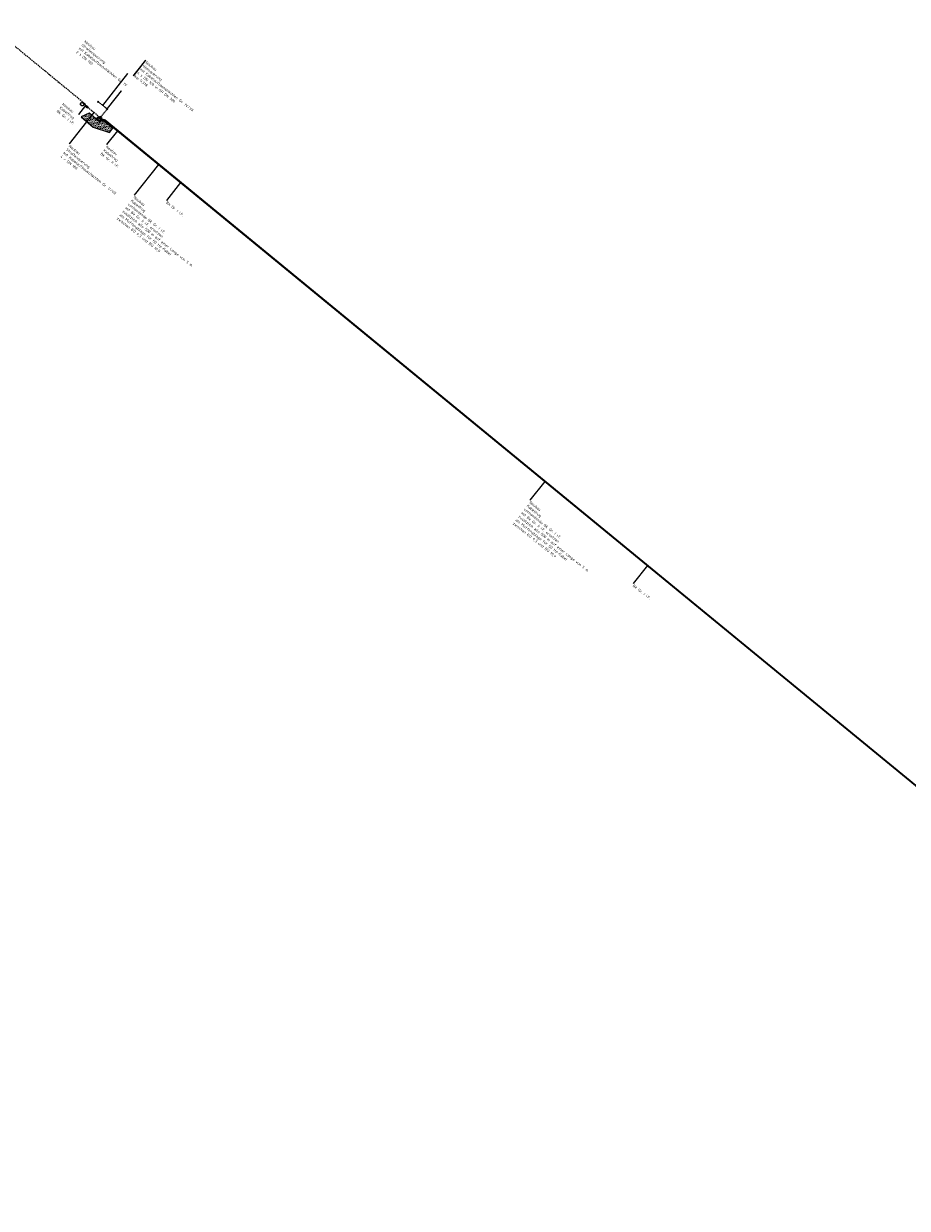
# Model space of a CAD drawing. Header units: metres. Extents: x 3425266 to 3446567, y 5432533 to 5452217.
# Tile 80 of 82: x 3443280 to 3444101, y 5436165 to 5437267. Entities that reach past the tile are written whole.
import ezdxf
from ezdxf import colors
from ezdxf.entities.mleader import LeaderData, LeaderLine
from ezdxf.math import Vec2, Vec3

# ---------------------------------------------------------------- set-up
doc = ezdxf.new("R2010")
doc.units = ezdxf.units.M
doc.header["$MEASUREMENT"] = 0
doc.linetypes.add('DASHED', pattern=[0.75, 0.5, -0.25])
doc.layers.get('0').update_dxf_attribs({"true_color": 0x939393})
doc.layers.add('B_KTB_Text', color=7, linetype='Continuous', lineweight=18, true_color=0x939393)
for name, color, linetype, lineweight in [('N_BE-Flächen', 10, 'Continuous', 25), ('N_BÜ_KTB', 10, 'Continuous', 25), ('N_BÜ_KTB Text', 10, 'Continuous', 18), ('N_BÜ_KTB Verrohrung', 10, 'DASHED', 25), ('N_KTB', 10, 'Continuous', 25), ('N_KTB Verrohrung', 10, 'DASHED', 25), ('N_KTB_Text', 10, 'Continuous', 18), ('N_Nutzung Kabeltrog', 20, 'DASHED', 25), ('R_BÜ', 40, 'Continuous', 18)]:
    doc.layers.add(name, color=color, linetype=linetype, lineweight=lineweight)
doc.styles.add('Isocpeur', font='isocpeur.ttf')

# ---------------------------------------------------------------- blocks, each defined once
blk = doc.blocks.new('_None')
blk = doc.blocks.new('Schalthaus')
at = {"layer": 'N_BÜ_KTB'}
for p, q in [((1.4, 1.7), (-0.2, 1.4)), ((-0.2, 1.4), (0.2, -1.4)), ((-0.1, 1.3), (-0.2, 1.2)), ((-0.2, 1.2), (0.3, -1.2)), ((1.3, 1.6), (-0.1, 1.3)), ((-0.1, 0.8), (0.1, -0.8)), ((1.3, 1.6), (1.4, 1.5)), ((1.8, -1.1), (1.4, 1.7)), ((1.8, -1), (1.4, 1.5)), ((0.2, -1.4), (1.8, -1.1)), ((0.2, -1.4), (0.7, -1.3)), ((0.3, -1.2), (0.4, -1.3)), ((0.4, -1.3), (1.7, -1.1)), ((0.7, -2.2), (0.5, -1.3)), ((1.8, -2), (0.7, -2.2)), ((1.3, -1.2), (1.1, -1.8)), ((1.8, -1), (1.7, -1.1)), ((1.7, -1.1), (1.8, -2))]:
    blk.add_line(p, q, dxfattribs=at)
blk.add_arc((1.7, -1.1), 0.963, 192.3616, 230.5033, dxfattribs=at)

msp = doc.modelspace()

# ---------------------------------------------------------------- linework, layer by layer
at = {"layer": 'N_BÜ_KTB', "flags": 128}
for points in [[(3443348.848, 5437194.947), (3443348.227, 5437194.164), (3443349.011, 5437193.543), (3443349.632, 5437194.326), (3443348.848, 5437194.947)], [(3443357.273, 5437188.273), (3443356.652, 5437187.49), (3443357.435, 5437186.869), (3443358.056, 5437187.652), (3443357.273, 5437188.273)]]:
    msp.add_lwpolyline(points, dxfattribs=at)
at = {"layer": 'N_BÜ_KTB Verrohrung', "flags": 128}
for points in [[(3443349.322, 5437193.935), (3443356.962, 5437187.881)], [(3443351.286, 5437180.045), (3443357.044, 5437187.179)]]:
    msp.add_lwpolyline(points, dxfattribs=at)

# ---------------------------------------------------------------- leaders
at = {"layer": 'B_KTB_Text'}
ml = msp.add_multileader_mtext('Standard', dxfattribs=at)
ml.set_content('Bk Gr. I i.F.', color=256, style='Isocpeur')
ml.set_leader_properties()
ml.set_arrow_properties(name='NONE')
ml.build(insert=Vec2(0, 0))
ml.multileader.update_dxf_attribs({"has_text_frame": 1, "text_left_attachment_type": 0, "text_right_attachment_type": 0, "dogleg_length": 0, "arrow_head_size": 0.18})
ctx = ml.context
ctx.base_point, ctx.char_height, ctx.arrow_head_size, ctx.landing_gap_size, ctx.plane_origin, ctx.plane_x_axis, ctx.plane_y_axis = Vec3(3443412.462, 5437102.565), 2.5, 0.18, 1, Vec3(3443366.191, 5437025.248), Vec3(0.78389163, -0.62089766), Vec3(0.62089766, 0.78389163)
ctx.left_attachment, ctx.right_attachment = 0, 0
notes = []
notes.append((ctx, [(1, (1, 1, 0), (3443412.462, 5437102.565), (0.78389163, -0.62089766), 0, [(0, [(3443425.608, 5437119.162)], 0, [])])]))
ctx.mtext.insert, ctx.mtext.text_direction, ctx.mtext.rotation, ctx.mtext.flow_direction = Vec3(3443413.246, 5437101.944), Vec3(0.78389163, -0.62089766), 5.61329799, 5
ctx.mtext.has_bg_fill, ctx.mtext.bg_color, ctx.mtext.bg_scale_factor, ctx.mtext.bg_transparency, ctx.mtext.use_window_bg_color = 1, -1027028792, 1.5, 0, 1
ml = msp.add_multileader_mtext('Standard', dxfattribs=at)
ml.set_content('Bk Gr. I i.F.', color=256, style='Isocpeur')
ml.set_leader_properties()
ml.set_arrow_properties(name='NONE')
ml.build(insert=Vec2(0, 0))
ml.multileader.update_dxf_attribs({"has_text_frame": 1, "text_left_attachment_type": 0, "text_right_attachment_type": 0, "dogleg_length": 0, "arrow_head_size": 0.18})
ctx = ml.context
ctx.base_point, ctx.char_height, ctx.arrow_head_size, ctx.landing_gap_size, ctx.plane_origin, ctx.plane_x_axis, ctx.plane_y_axis = Vec3(3443846.641, 5436746.336), 2.5, 0.18, 1, Vec3(3443800.37, 5436669.019), Vec3(0.78389163, -0.62089766), Vec3(0.62089766, 0.78389163)
ctx.left_attachment, ctx.right_attachment = 0, 0
notes.append((ctx, [(1, (1, 1, 0), (3443846.641, 5436746.336), (0.78389163, -0.62089766), 0, [(0, [(3443859.805, 5436762.956)], 0, [])])]))
ctx.mtext.insert, ctx.mtext.text_direction, ctx.mtext.rotation, ctx.mtext.flow_direction = Vec3(3443847.425, 5436745.715), Vec3(0.78389163, -0.62089766), 5.61329799, 5
ctx.mtext.has_bg_fill, ctx.mtext.bg_color, ctx.mtext.bg_scale_factor, ctx.mtext.bg_transparency, ctx.mtext.use_window_bg_color = 1, -1027028792, 1.5, 0, 1
at = {"layer": 'N_KTB_Text'}
ml = msp.add_multileader_mtext('Standard', dxfattribs=at)
ml.set_content('Neubau\\PKabeltrog\\Pvorhandende Bk Gr. I i.F.\\Pmit Bk Gr. II i.F. ersetzen\\P\\pxsm1;zusätzlich alle 500 m auf einer Länge von 5 m\\Pals Muffenablage für 50 Hz-Kabel\\Pzwischen BÜ 9,3 und BÜ 10,9', color=256, style='Isocpeur')
ml.set_leader_properties()
ml.set_arrow_properties(name='NONE')
ml.build(insert=Vec2(0, 0))
ml.multileader.update_dxf_attribs({"has_text_frame": 1, "text_left_attachment_type": 0, "text_right_attachment_type": 0, "dogleg_length": 0, "arrow_head_size": 0.18})
ctx = ml.context
ctx.base_point, ctx.char_height, ctx.arrow_head_size, ctx.landing_gap_size, ctx.plane_origin, ctx.plane_x_axis, ctx.plane_y_axis = Vec3(3443750.516, 5436823.749), 2.5, 0.18, 1, Vec3(3443695.422, 5436735.293), Vec3(0.78389163, -0.62089766), Vec3(0.62089766, 0.78389163)
ctx.left_attachment, ctx.right_attachment = 0, 0
notes.append((ctx, [(1, (1, 1, 0), (3443750.516, 5436823.749), (0.78389163, -0.62089766), 0, [(0, [(3443764.374, 5436841.245)], 0, [])])]))
ctx.mtext.insert, ctx.mtext.text_direction, ctx.mtext.rotation, ctx.mtext.flow_direction = Vec3(3443751.3, 5436823.129), Vec3(0.78389163, -0.62089766), 5.61329799, 5
ctx.mtext.has_bg_fill, ctx.mtext.bg_color, ctx.mtext.bg_scale_factor, ctx.mtext.bg_transparency, ctx.mtext.use_window_bg_color = 1, -1027028792, 1.5, 0, 1
for ctx, leaders in notes:
    for number, flags, end, landing, length, lines in leaders:
        leader = LeaderData()
        leader.index, (leader.has_last_leader_line, leader.has_dogleg_vector, leader.attachment_direction) = number, flags
        leader.last_leader_point, leader.dogleg_vector, leader.dogleg_length = Vec3(end), Vec3(landing), length
        for number, points, colour, breaks in lines:
            line = LeaderLine()
            line.index, line.vertices, line.color, line.breaks = number, Vec3.list(points), colors.encode_raw_color(colour), breaks
            leader.lines.append(line)
        ctx.leaders.append(leader)

# ---------------------------------------------------------------- next in the draw order: leaders
ml = msp.add_multileader_mtext('Standard', dxfattribs=at)
ml.set_content('Neubau\\PStraßenquerung\\Pmit Kabelaufbauschächten Gr. V/VII\\P4 x DN 100', color=256, style='Isocpeur')
ml.set_leader_properties()
ml.set_arrow_properties(name='NONE')
ml.build(insert=Vec2(0, 0))
ml.multileader.update_dxf_attribs({"has_text_frame": 1, "text_left_attachment_type": 0, "text_right_attachment_type": 0, "dogleg_length": 0, "arrow_head_size": 0.18})
ctx = ml.context
ctx.base_point, ctx.char_height, ctx.arrow_head_size, ctx.landing_gap_size, ctx.plane_origin, ctx.plane_x_axis, ctx.plane_y_axis = Vec3(3443321.996, 5437155.215), 2.5, 0.18, 1, Vec3(3443256.334, 5437118.205), Vec3(0.78389163, -0.62089766), Vec3(0.62089766, 0.78389163)
ctx.left_attachment, ctx.right_attachment = 0, 0
notes = []
notes.append((ctx, [(1, (1, 1, 0), (3443321.996, 5437155.215), (0.42093088, -0.90709272), 0, [(0, [(3443345.044, 5437184.364)], 0, [])])]))
ctx.mtext.insert, ctx.mtext.text_direction, ctx.mtext.rotation, ctx.mtext.flow_direction = Vec3(3443322.78, 5437154.594), Vec3(0.78389163, -0.62089766), 5.61329799, 5
ctx.mtext.has_bg_fill, ctx.mtext.bg_color, ctx.mtext.bg_scale_factor, ctx.mtext.bg_transparency, ctx.mtext.use_window_bg_color = 1, -1027028792, 1.5, 0, 1
for ctx, leaders in notes:
    for number, flags, end, landing, length, lines in leaders:
        leader = LeaderData()
        leader.index, (leader.has_last_leader_line, leader.has_dogleg_vector, leader.attachment_direction) = number, flags
        leader.last_leader_point, leader.dogleg_vector, leader.dogleg_length = Vec3(end), Vec3(landing), length
        for number, points, colour, breaks in lines:
            line = LeaderLine()
            line.index, line.vertices, line.color, line.breaks = number, Vec3.list(points), colors.encode_raw_color(colour), breaks
            leader.lines.append(line)
        ctx.leaders.append(leader)

# ---------------------------------------------------------------- next in the draw order: linework, layer by layer
at = {"layer": 'N_KTB', "flags": 128}
msp.add_lwpolyline([(3443352.085, 5437178.131), (3443355.146, 5437176.944)], dxfattribs=at)

# ---------------------------------------------------------------- next in the draw order: leaders
at = {"layer": 'N_KTB_Text'}
ml = msp.add_multileader_mtext('Standard', dxfattribs=at)
ml.set_content('Neubau\\PKabeltrog\\PBk Gr. I i.F.', color=256, style='Isocpeur')
ml.set_leader_properties()
ml.set_arrow_properties(name='NONE')
ml.build(insert=Vec2(0, 0))
ml.multileader.update_dxf_attribs({"has_text_frame": 1, "text_left_attachment_type": 0, "text_right_attachment_type": 0, "dogleg_length": 0, "arrow_head_size": 0.18})
ctx = ml.context
ctx.base_point, ctx.char_height, ctx.arrow_head_size, ctx.landing_gap_size, ctx.plane_origin, ctx.plane_x_axis, ctx.plane_y_axis = Vec3(3443315.981, 5437194.157), 2.5, 0.18, 1, Vec3(3443245.45, 5437150.999), Vec3(0.78389163, -0.62089766), Vec3(0.62089766, 0.78389163)
ctx.left_attachment, ctx.right_attachment = 0, 0
notes = []
notes.append((ctx, [(0, (1, 1, 0), (3443330.679, 5437182.515), (-0.78389163, 0.62089766), 0, [(0, [(3443337.172, 5437190.68)], 0, [])])]))
ctx.mtext.insert, ctx.mtext.text_direction, ctx.mtext.rotation, ctx.mtext.flow_direction = Vec3(3443316.765, 5437193.536), Vec3(0.78389163, -0.62089766), 5.61329799, 5
ctx.mtext.has_bg_fill, ctx.mtext.bg_color, ctx.mtext.bg_scale_factor, ctx.mtext.bg_transparency, ctx.mtext.use_window_bg_color = 1, -1027028792, 1.5, 0, 1
for ctx, leaders in notes:
    for number, flags, end, landing, length, lines in leaders:
        leader = LeaderData()
        leader.index, (leader.has_last_leader_line, leader.has_dogleg_vector, leader.attachment_direction) = number, flags
        leader.last_leader_point, leader.dogleg_vector, leader.dogleg_length = Vec3(end), Vec3(landing), length
        for number, points, colour, breaks in lines:
            line = LeaderLine()
            line.index, line.vertices, line.color, line.breaks = number, Vec3.list(points), colors.encode_raw_color(colour), breaks
            leader.lines.append(line)
        ctx.leaders.append(leader)

# ---------------------------------------------------------------- next in the draw order: linework, layer by layer
at = {"layer": 'N_Nutzung Kabeltrog', "ltscale": 2.5, "flags": 128}
msp.add_lwpolyline([(3442486.718, 5437889.51), (3442504.316, 5437874.984), (3442522.577, 5437860.008), (3442541.64, 5437844.35), (3442557.019, 5437831.795), (3442573.983, 5437817.871), (3442593.169, 5437802.167), (3442610.508, 5437787.864), (3442631.915, 5437770.296), (3442640.587, 5437763.168), (3442641.38, 5437761.747), (3442654.866, 5437750.735), (3442662.878, 5437744.224), (3442665.732, 5437741.956), (3442668.94, 5437740.008), (3442675.85, 5437734.371), (3442690.103, 5437722.61), (3442705.77, 5437709.841), (3442724.016, 5437694.805), (3442741.223, 5437680.766), (3442762.536, 5437663.28), (3442780.405, 5437648.581), (3442795.65, 5437636.105), (3442813.776, 5437621.262), (3442832.437, 5437605.967), (3442851.955, 5437590.045), (3442869.026, 5437576.161), (3442887.268, 5437561.172), (3442907.305, 5437544.785), (3442926.771, 5437528.819), (3442946.172, 5437512.936), (3442965.487, 5437496.964), (3442985.055, 5437481.167), (3443005.809, 5437464.105), (3443025.133, 5437448.151), (3443045.181, 5437431.736), (3443066.718, 5437414.015), (3443085.136, 5437398.887), (3443098.385, 5437388.027), (3443123.246, 5437367.598), (3443136.602, 5437356.671), (3443336.495, 5437192.616)], dxfattribs=at)

# ---------------------------------------------------------------- next in the draw order: leaders
at = {"layer": 'N_BÜ_KTB Text'}
ml = msp.add_multileader_mtext('Standard', dxfattribs=at)
ml.set_content('Neubau\\PGleisquerung\\Pmit Kabelaufbauschächten Gr. IV/VII\\P4 x DN 100 in SR DN 300\\Pkm 9,318', color=256, style='Isocpeur')
ml.set_leader_properties()
ml.set_arrow_properties(name='NONE')
ml.build(insert=Vec2(0, 0))
ml.multileader.update_dxf_attribs({"has_text_frame": 1, "text_left_attachment_type": 0, "text_right_attachment_type": 0, "dogleg_length": 0, "arrow_head_size": 0.18})
ctx = ml.context
ctx.base_point, ctx.char_height, ctx.arrow_head_size, ctx.landing_gap_size, ctx.plane_origin, ctx.plane_x_axis, ctx.plane_y_axis = Vec3(3443393.343, 5437233.008), 2.5, 0.18, 1, Vec3(3443312.299, 5437176.576), Vec3(0.78389163, -0.62089766), Vec3(0.62089766, 0.78389163)
ctx.left_attachment, ctx.right_attachment = 0, 0
notes = []
notes.append((ctx, [(1, (1, 1, 0), (3443393.343, 5437233.008), (0.42093088, -0.90709272), 0, [(0, [(3443357.665, 5437187.963)], 0, [])])]))
ctx.mtext.insert, ctx.mtext.text_direction, ctx.mtext.rotation, ctx.mtext.flow_direction = Vec3(3443394.127, 5437232.387), Vec3(0.78389163, -0.62089766), 5.61329799, 5
ctx.mtext.has_bg_fill, ctx.mtext.bg_color, ctx.mtext.bg_scale_factor, ctx.mtext.bg_transparency, ctx.mtext.use_window_bg_color = 1, -1027028792, 1.5, 0, 1
for ctx, leaders in notes:
    for number, flags, end, landing, length, lines in leaders:
        leader = LeaderData()
        leader.index, (leader.has_last_leader_line, leader.has_dogleg_vector, leader.attachment_direction) = number, flags
        leader.last_leader_point, leader.dogleg_vector, leader.dogleg_length = Vec3(end), Vec3(landing), length
        for number, points, colour, breaks in lines:
            line = LeaderLine()
            line.index, line.vertices, line.color, line.breaks = number, Vec3.list(points), colors.encode_raw_color(colour), breaks
            leader.lines.append(line)
        ctx.leaders.append(leader)

# ---------------------------------------------------------------- next in the draw order: linework, layer by layer
at = {"layer": 'N_KTB'}
msp.add_lwpolyline([(3443351.926, 5437179.521), (3443350.65, 5437180.566), (3443349.739, 5437179.438), (3443351.015, 5437178.392), (3443351.926, 5437179.521)], dxfattribs=at)
at = {"layer": 'N_KTB', "flags": 128}
msp.add_lwpolyline([(3443352.519, 5437178.664), (3443351.746, 5437179.298), (3443351.214, 5437178.648), (3443351.987, 5437178.014), (3443352.519, 5437178.664)], close=True, dxfattribs=at)
for points in [[(3443351.6, 5437178.331), (3443352.133, 5437178.981)], [(3443352.424, 5437178.544), (3443355.389, 5437177.391)]]:
    msp.add_lwpolyline(points, dxfattribs=at)

# ---------------------------------------------------------------- next in the draw order: block references
at = {"rotation": 221.269267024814}
msp.add_blockref('Schalthaus', (3443350.377, 5437178.915), dxfattribs=at)

# ---------------------------------------------------------------- next in the draw order: leaders
at = {"layer": 'N_BÜ_KTB Text'}
ml = msp.add_multileader_mtext('Standard', dxfattribs=at)
ml.set_content('Neubau\\PStraßenquerung\\Pmit Kabelaufbauschächten Gr. IV\\P2 x DN 100', color=256, style='Isocpeur')
ml.set_leader_properties()
ml.set_arrow_properties(name='NONE')
ml.build(insert=Vec2(0, 0))
ml.multileader.update_dxf_attribs({"has_text_frame": 1, "text_left_attachment_type": 0, "text_right_attachment_type": 0, "dogleg_length": 0, "arrow_head_size": 0.18})
ctx = ml.context
ctx.base_point, ctx.char_height, ctx.arrow_head_size, ctx.landing_gap_size, ctx.plane_origin, ctx.plane_x_axis, ctx.plane_y_axis = Vec3(3443336.492, 5437252.428), 2.5, 0.18, 1, Vec3(3443343.268, 5437182.231), Vec3(0.78389163, -0.62089766), Vec3(0.62089766, 0.78389163)
ctx.left_attachment, ctx.right_attachment = 0, 0
notes = []
notes.append((ctx, [(0, (1, 1, 0), (3443376.666, 5437220.607), (-0.78389163, 0.62089766), 0, [(0, [(3443353.142, 5437190.908)], 0, [])])]))
ctx.mtext.insert, ctx.mtext.text_direction, ctx.mtext.rotation, ctx.mtext.flow_direction = Vec3(3443337.275, 5437251.808), Vec3(0.78389163, -0.62089766), 5.61329799, 5
ctx.mtext.has_bg_fill, ctx.mtext.bg_color, ctx.mtext.bg_scale_factor, ctx.mtext.bg_transparency, ctx.mtext.use_window_bg_color = 1, -1027028792, 1.5, 0, 1
at = {"layer": 'N_KTB_Text'}
ml = msp.add_multileader_mtext('Standard', dxfattribs=at)
ml.set_content('Neubau\\PKabeltrog\\PBk Gr. II i.F.', color=256, style='Isocpeur')
ml.set_leader_properties()
ml.set_arrow_properties(name='NONE')
ml.build(insert=Vec2(0, 0))
ml.multileader.update_dxf_attribs({"has_text_frame": 1, "text_left_attachment_type": 0, "text_right_attachment_type": 0, "dogleg_length": 0, "arrow_head_size": 0.18})
ctx = ml.context
ctx.base_point, ctx.char_height, ctx.arrow_head_size, ctx.landing_gap_size, ctx.plane_origin, ctx.plane_x_axis, ctx.plane_y_axis = Vec3(3443356.681, 5437154.518), 2.5, 0.18, 1, Vec3(3443274.018, 5437096.044), Vec3(0.78389163, -0.62089766), Vec3(0.62089766, 0.78389163)
ctx.left_attachment, ctx.right_attachment = 0, 0
notes.append((ctx, [(1, (1, 1, 0), (3443356.681, 5437154.518), (0.42093088, -0.90709272), 0, [(0, [(3443366.854, 5437167.362)], 0, [])])]))
ctx.mtext.insert, ctx.mtext.text_direction, ctx.mtext.rotation, ctx.mtext.flow_direction = Vec3(3443357.465, 5437153.897), Vec3(0.78389163, -0.62089766), 5.61329799, 5
ctx.mtext.has_bg_fill, ctx.mtext.bg_color, ctx.mtext.bg_scale_factor, ctx.mtext.bg_transparency, ctx.mtext.use_window_bg_color = 1, -1027028792, 1.5, 0, 1
for ctx, leaders in notes:
    for number, flags, end, landing, length, lines in leaders:
        leader = LeaderData()
        leader.index, (leader.has_last_leader_line, leader.has_dogleg_vector, leader.attachment_direction) = number, flags
        leader.last_leader_point, leader.dogleg_vector, leader.dogleg_length = Vec3(end), Vec3(landing), length
        for number, points, colour, breaks in lines:
            line = LeaderLine()
            line.index, line.vertices, line.color, line.breaks = number, Vec3.list(points), colors.encode_raw_color(colour), breaks
            leader.lines.append(line)
        ctx.leaders.append(leader)

# ---------------------------------------------------------------- next in the draw order: hatches: boundary and pattern name
at = {"layer": 'N_BE-Flächen'}
h = msp.add_hatch(dxfattribs=at)
h.set_pattern_fill('DOTS', color=256, scale=25)
h.set_pattern_definition([(347.53501, (3441592.3373, 5438080.153), (1.100089, 1.3570416), [0, -1.5625])])
h.paths.add_polyline_path([(3443333.101, 5437180.256), (3443344.333, 5437170.684), (3443359.362, 5437165.846), (3443362.474, 5437169.639), (3443354.635, 5437176.069), (3443351.991, 5437177.095), (3443350.555, 5437175.342), (3443340.496, 5437183.581)])

# ---------------------------------------------------------------- next in the draw order: linework, layer by layer
msp.add_lwpolyline([(3443333.101, 5437180.256), (3443344.333, 5437170.684), (3443359.362, 5437165.846), (3443362.474, 5437169.639), (3443354.635, 5437176.069), (3443351.991, 5437177.095), (3443350.555, 5437175.342), (3443340.496, 5437183.581), (3443333.101, 5437180.256)], close=True, dxfattribs=at)
at = {"layer": 'N_KTB', "flags": 128}
for points in [[(3443337.252, 5437190.501), (3443336.387, 5437192.451)], [(3443337.462, 5437190.766), (3443336.905, 5437192.024)], [(3443337.488, 5437189.994), (3443338.01, 5437190.652)], [(3443338.451, 5437190.404), (3443337.83, 5437189.62), (3443339.124, 5437188.596), (3443339.745, 5437189.38), (3443338.451, 5437190.404)]]:
    msp.add_lwpolyline(points, dxfattribs=at)
msp.add_lwpolyline([(3443338.402, 5437190.342), (3443337.618, 5437190.963), (3443337.096, 5437190.304), (3443337.88, 5437189.683), (3443338.402, 5437190.342)], close=True, dxfattribs=at)
at = {"layer": 'N_KTB Verrohrung', "ltscale": 2.5, "flags": 128}
msp.add_lwpolyline([(3443350.194, 5437180.002), (3443339.434, 5437188.988)], dxfattribs=at)
at = {"layer": 'R_BÜ'}
msp.add_lwpolyline([(3443332.396, 5437192.383), (3443333.376, 5437193.55), (3443334.408, 5437193.64), (3443335.557, 5437192.675), (3443335.674, 5437191.621), (3443334.694, 5437190.454), (3443333.628, 5437190.378), (3443332.479, 5437191.342), (3443332.396, 5437192.383)], dxfattribs=at)

# ---------------------------------------------------------------- next in the draw order: leaders
at = {"layer": 'N_KTB_Text'}
ml = msp.add_multileader_mtext('Standard', dxfattribs=at)
ml.set_content('Neubau\\PKabeltrog\\Pvorhandende Bk Gr. I i.F.\\Pmit Bk Gr. II i.F. ersetzen\\P\\pxsm1;zusätzlich alle 500 m auf einer Länge von 5 m\\Pals Muffenablage für 50 Hz-Kabel\\Pzwischen BÜ 9,3 und BÜ 10,9', color=256, style='Isocpeur')
ml.set_leader_properties()
ml.set_arrow_properties(name='NONE')
ml.build(insert=Vec2(0, 0))
ml.multileader.update_dxf_attribs({"has_text_frame": 1, "text_left_attachment_type": 0, "text_right_attachment_type": 0, "dogleg_length": 0, "arrow_head_size": 0.18})
ctx = ml.context
ctx.base_point, ctx.char_height, ctx.arrow_head_size, ctx.landing_gap_size, ctx.plane_origin, ctx.plane_x_axis, ctx.plane_y_axis = Vec3(3443382.267, 5437107.476), 2.5, 0.18, 1, Vec3(3443335.996, 5437030.16), Vec3(0.78389163, -0.62089766), Vec3(0.62089766, 0.78389163)
ctx.left_attachment, ctx.right_attachment = 0, 0
notes = []
notes.append((ctx, [(1, (1, 1, 0), (3443382.267, 5437107.476), (0.78389163, -0.62089766), 0, [(0, [(3443404.948, 5437136.111)], 0, [])])]))
ctx.mtext.insert, ctx.mtext.text_direction, ctx.mtext.rotation, ctx.mtext.flow_direction = Vec3(3443383.05, 5437106.856), Vec3(0.78389163, -0.62089766), 5.61329799, 5
ctx.mtext.has_bg_fill, ctx.mtext.bg_color, ctx.mtext.bg_scale_factor, ctx.mtext.bg_transparency, ctx.mtext.use_window_bg_color = 1, -1027028792, 1.5, 0, 1
for ctx, leaders in notes:
    for number, flags, end, landing, length, lines in leaders:
        leader = LeaderData()
        leader.index, (leader.has_last_leader_line, leader.has_dogleg_vector, leader.attachment_direction) = number, flags
        leader.last_leader_point, leader.dogleg_vector, leader.dogleg_length = Vec3(end), Vec3(landing), length
        for number, points, colour, breaks in lines:
            line = LeaderLine()
            line.index, line.vertices, line.color, line.breaks = number, Vec3.list(points), colors.encode_raw_color(colour), breaks
            leader.lines.append(line)
        ctx.leaders.append(leader)

# ---------------------------------------------------------------- next in the draw order: linework, layer by layer
at = {"layer": 'N_KTB', "flags": 128}
for points in [[(3443355.143, 5437176.946), (3443959.153, 5436681.453), (3444588.347, 5436165.231)], [(3443355.389, 5437177.391), (3443959.47, 5436681.839), (3444588.572, 5436165.693)]]:
    msp.add_lwpolyline(points, dxfattribs=at)

doc.saveas('drawing.dxf')
